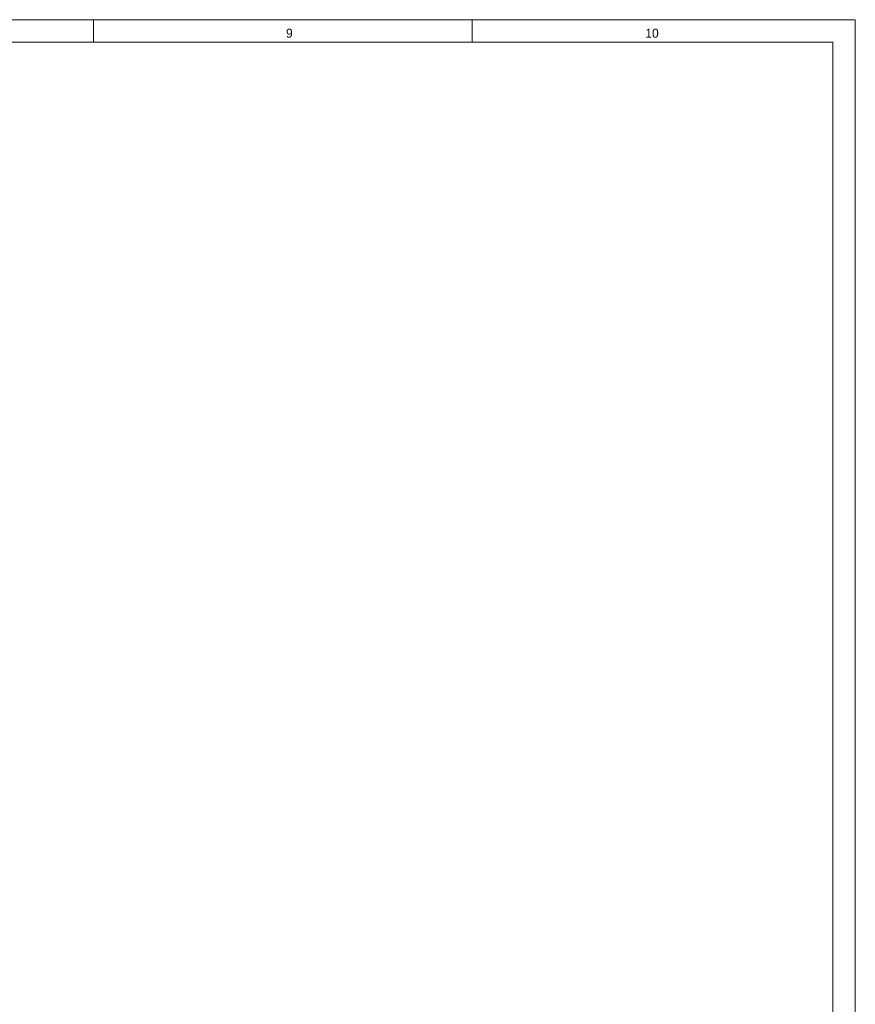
# Model space of a CAD drawing. Header units: inches. Extents: x 0 to 841, y 0 to 594.
# Tile 129 of 129: x 656 to 841, y 376 to 594. Entities that reach past the tile are written whole.
import ezdxf

# ---------------------------------------------------------------- set-up
doc = ezdxf.new("R2010")
doc.units = ezdxf.units.IN
doc.header["$LTSCALE"] = 46.255
doc.header["$MEASUREMENT"] = 0
doc.layers.get('0').update_dxf_attribs({"lineweight": 0})
doc.styles.add('Proxy_972A', font='trium.ttf.shx', dxfattribs={"height": 2})

msp = doc.modelspace()

# ---------------------------------------------------------------- linework, layer by layer
at = {"color": 7, "linetype": 'Continuous'}
for p, q in [((0, 594), (841, 594)), ((672, 589), (672, 594)), ((756, 589), (756, 594)), ((841, 0), (841, 594)), ((836, 589), (5, 589)), ((836, 5), (836, 589))]:
    msp.add_line(p, q, dxfattribs=at)

# ---------------------------------------------------------------- texts
at = {"color": 7, "linetype": 'Continuous', "style": 'Proxy_972A'}
for s, p in [('9', (714.7143, 590)), ('10', (794.4286, 590))]:
    msp.add_text(s, height=2, dxfattribs=at).set_placement(p)

doc.saveas('drawing.dxf')
